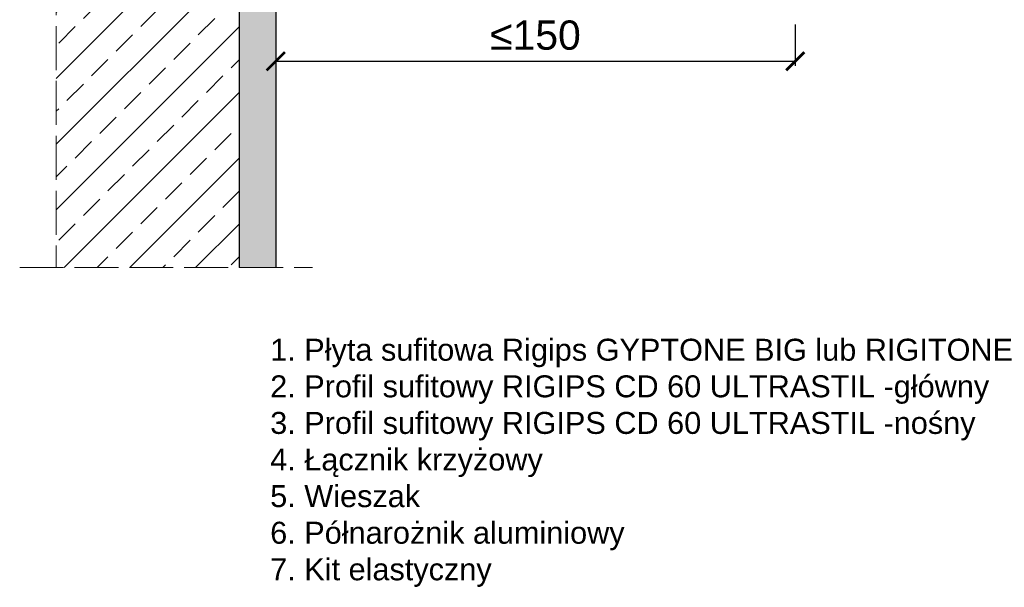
# Model space of a CAD drawing. Header units: millimetres. Extents: x 1985 to 2400, y 1192 to 1630.
import ezdxf

# ---------------------------------------------------------------- set-up
doc = ezdxf.new("R2010")
doc.units = ezdxf.units.MM
doc.linetypes.add('ACAD_ISO02W100', pattern=[15, 12, -3])
for name, color, linetype, lineweight in [('_RIGIPS G-K', 7, 'Continuous', 25), ('KRESKOWANIE', 7, 'Continuous', 9), ('PRZERYWANA', 7, 'ACAD_ISO02W100', 9)]:
    doc.layers.add(name, color=color, linetype=linetype, lineweight=lineweight)
doc.styles.get("Standard").update_dxf_attribs({"font": 'arial.ttf'})
doc.dimstyles.new('ISO-25', dxfattribs={"dimtxt": 2.5, "dimasz": 2.5, "dimexe": 1.25, "dimexo": 0.625, "dimtad": 1, "dimtxsty": 'Standard', "dimcen": 2.5, "dimadec": 0, "dimazin": 0, "dimtfac": 1, "dimtmove": 0, "dimatfit": 3, "dimfxl": 1, "dimarcsym": 0})

# ---------------------------------------------------------------- blocks, each defined once
blk = doc.blocks.new('_ArchTick')
at = {"color": 0, "linetype": 'ByBlock', "const_width": 0.15}
blk.add_lwpolyline([(-0.5, -0.5), (0.5, 0.5)], dxfattribs=at)
blk = doc.blocks.new('*D21')
at = {"layer": '_RIGIPS G-K', "color": 0, "lineweight": -2, "transparency": 16777216}
for p, q in [((2055.203357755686, 1345.358480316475), (2055.203357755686, 1334.108480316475)), ((2197.203357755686, 1345.358480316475), (2197.203357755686, 1334.108480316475)), ((2055.203357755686, 1335.358480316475), (2197.203357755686, 1335.358480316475))]:
    blk.add_line(p, q, dxfattribs=at)
at = {"layer": 'Defpoints', "color": 0, "transparency": 16777216}
for p in [(2197.203357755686, 1410.551276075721), (2055.203357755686, 1385.551364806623), (2197.203357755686, 1335.358480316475)]:
    blk.add_point(p, dxfattribs=at)
at = {"layer": '_RIGIPS G-K', "color": 0, "lineweight": -2, "transparency": 16777216, "xscale": 5, "yscale": 5, "zscale": 5, "rotation": 180}
blk.add_blockref('_ArchTick', (2055.203357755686, 1335.358480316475), dxfattribs=at)
at = {"layer": '_RIGIPS G-K', "color": 0, "lineweight": -2, "transparency": 16777216, "xscale": 5, "yscale": 5, "zscale": 5}
blk.add_blockref('_ArchTick', (2197.203357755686, 1335.358480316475), dxfattribs=at)
at = {"layer": '_RIGIPS G-K', "color": 0, "transparency": 16777216, "insert": (2126.203357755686, 1342.443064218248), "char_height": 8, "attachment_point": 5}
blk.add_mtext('≤150', dxfattribs=at)

msp = doc.modelspace()

# ---------------------------------------------------------------- hatches: boundary and pattern name
at = {"layer": 'KRESKOWANIE'}
h = msp.add_hatch(dxfattribs=at)
h.set_pattern_fill('ANSI33', color=256, scale=2, angle=180, style=0)
h.set_pattern_definition([(225, (0, 0), (8.98025612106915, -8.980256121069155), []), (225, (-8.980260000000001, 1.099728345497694e-15), (8.98025612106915, -8.980256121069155), [6.35, -3.175])])
h.paths.add_polyline_path([(2045.203357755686, 1629.951364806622), (1995.203357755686, 1629.951364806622), (1995.203357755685, 1278.951364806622), (2045.203357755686, 1278.951364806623)])
h = msp.add_hatch(dxfattribs=at)
h.set_pattern_fill('AR-SAND', color=256, scale=0.1, style=0)
h.set_pattern_definition([(37.50000000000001, (0, 0), (-0.1600031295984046, 4.894132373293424), [0, -3.860800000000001, 0, -4.318000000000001, 0, -4.1275]), (7.499999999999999, (0, 0), (4.495232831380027, 7.168251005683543), [0, -2.0828, 0, -3.4798, 0, -1.3335]), (327.5, (-3.1242, 0), (7.90992370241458, 0.01437184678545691), [0, -1.27, 0, -4.572, 0, -5.969]), (317.5, (-3.1242, 0), (7.635564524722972, 2.229293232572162), [0, -0.635, 0, -2.9972, 0, -3.429])])
h.paths.add_polyline_path([(2055.203357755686, 1629.951364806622), (2045.203357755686, 1629.951364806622), (2045.203357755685, 1278.951364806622), (2055.203357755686, 1278.951364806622)])

# ---------------------------------------------------------------- linework, layer by layer
for p, q in [((2045.203357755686, 1629.951364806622), (2045.203357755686, 1278.951364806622)), ((2055.203357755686, 1629.951364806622), (2055.203357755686, 1278.951364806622))]:
    msp.add_line(p, q)
at = {"layer": 'PRZERYWANA'}
for p, q in [((1995.203357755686, 1629.951364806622), (1995.203357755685, 1278.951364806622)), ((1985.203357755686, 1278.951364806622), (2065.203357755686, 1278.951364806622))]:
    msp.add_line(p, q, dxfattribs=at)

# ---------------------------------------------------------------- texts
at = {"layer": '_RIGIPS G-K', "insert": (2053.684866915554, 1259.507484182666), "char_height": 6, "attachment_point": 1}
msp.add_mtext_dynamic_manual_height_columns('1. Płyta sufitowa Rigips GYPTONE BIG lub RIGITONE\\P2. Profil sufitowy RIGIPS CD 60 ULTRASTIL -główny\\P3. Profil sufitowy RIGIPS CD 60 ULTRASTIL -nośny\\P4. Łącznik krzyżowy\\P5. Wieszak\\P6. Półnarożnik aluminiowy\\P7. Kit elastyczny', width=393.9276256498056, gutter_width=12.5, heights=[0], dxfattribs=at)

# ---------------------------------------------------------------- dimensions: what is measured, and where the dimension line sits
at = {"layer": '_RIGIPS G-K'}
dim = msp.add_linear_dim(base=(2197.203357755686, 1335.358480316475), p1=(2055.203357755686, 1385.551364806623), p2=(2197.203357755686, 1410.551276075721), text='≤150', dimstyle='ISO-25', override={"dimtxt": 8, "dimasz": 5, "dimgap": 3, "dimblk1": 'ArchTick', "dimblk2": 'ArchTick', "dimsah": 1, "dimfxl": 10, "dimfxlon": 1}, dxfattribs=at)
dim.commit()
dim.dimension.update_dxf_attribs({"geometry": '*D21', "text_midpoint": (2126.203357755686, 1342.443064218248)})

doc.saveas('drawing.dxf')
